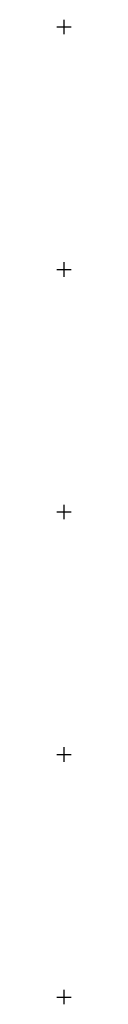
# Model space of a CAD drawing. Header units: metres. Extents: x 703615 to 712205, y 4306166 to 4311183.
# Tile 237 of 256: x 708327 to 708330, y 4309430 to 4309633. Entities that reach past the tile are written whole.
import ezdxf

# ---------------------------------------------------------------- set-up
doc = ezdxf.new("R2010")
doc.units = ezdxf.units.M
doc.header["$LTSCALE"] = 0.5
doc.layers.add('(001) Сетка', color=92, linetype='Continuous')

# ---------------------------------------------------------------- blocks, each defined once
blk = doc.blocks.new('Setka')
at = {"layer": '(001) Сетка'}
for p, q in [((-1.5, 0), (1.5, 0)), ((0, 1.5), (0, -1.5))]:
    blk.add_line(p, q, dxfattribs=at)

msp = doc.modelspace()

# ---------------------------------------------------------------- block references
at = {"layer": '(001) Сетка'}
for p in [(708328.46, 4309631.4), (708328.46, 4309581.4), (708328.46, 4309531.4), (708328.46, 4309481.4), (708328.46, 4309431.4)]:
    msp.add_blockref('Setka', p, dxfattribs=at)

doc.saveas('drawing.dxf')
